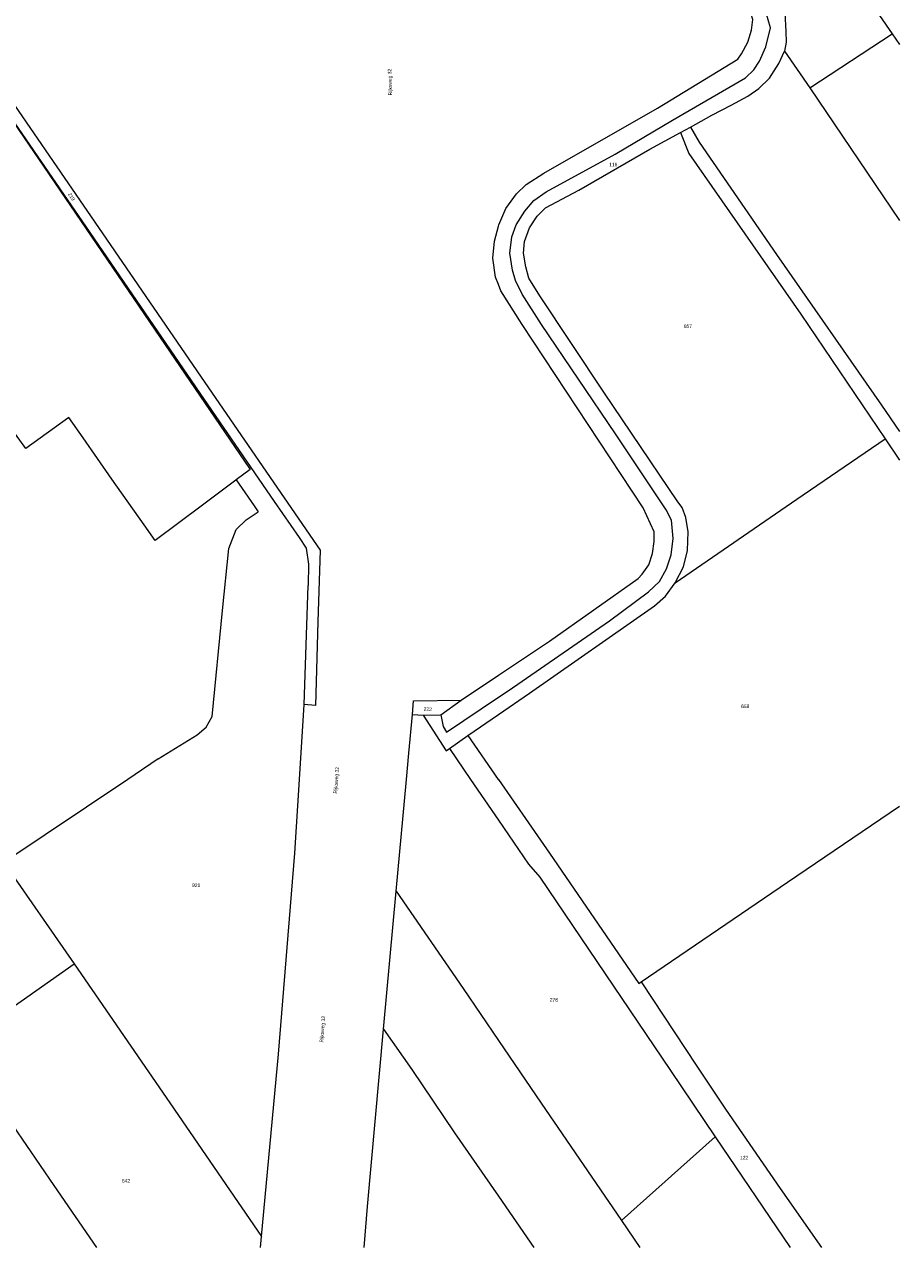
# Model space of a CAD drawing. Header units: metres. Extents: x 195864 to 198202, y 543264 to 544906.
# Tile 48 of 57: x 197762 to 198202, y 543264 to 543880. Entities that reach past the tile are written whole.
import ezdxf
from ezdxf.enums import TextEntityAlignment as Align

# ---------------------------------------------------------------- set-up
doc = ezdxf.new("R2010")
doc.units = ezdxf.units.M
doc.header["$MEASUREMENT"] = 0
for name, color, linetype, lineweight in [('Level 1', 7, 'Continuous', 0), ('Level 2', 7, 'Continuous', 0), ('Level 34', 7, 'Continuous', 0)]:
    doc.layers.add(name, color=color, linetype=linetype, lineweight=lineweight)
doc.styles.add('Style-CHAR_FAST_FONT', font='CHAR_FAST_FONT.shx')

msp = doc.modelspace()

# ---------------------------------------------------------------- linework, layer by layer
at = {"layer": 'Level 1', "color": 7, "linetype": 'Continuous', "lineweight": 0}
for p, q in [((198156.56, 543848.02), (198198.01, 543875.11)), ((198143.79, 543866.44), (198156.56, 543848.02)), ((198091.61, 543825.52), (198096.62, 543828.26)), ((197791.2, 543671.78), (197783.93, 543682.15)), ((197875.12, 543655.95), (197868.16, 543650.73)), ((197868.16, 543650.73), (197867.89, 543650.53)), ((197868.16, 543650.73), (197877.16, 543637.6)), ((197877.16, 543637.6), (197879.21, 543634.57)), ((197827.38, 543620.12), (197821.83, 543628.05)), ((197902.27, 543537.61), (197904.38, 543597.51)), ((197981.27, 543539.94), (198000, 543552.41)), ((197971.03, 543532.47), (197981.27, 543539.94)), ((197899.96, 543500), (197902.27, 543537.61)), ((197956.86, 543532.64), (197962.16, 543532.32)), ((197962.16, 543532.32), (197971.03, 543532.47)), ((197984.69, 543522.03), (198000, 543532.6)), ((197975.39, 543515.61), (197984.69, 543522.03)), ((197984.69, 543522.03), (197999.93, 543500)), ((197975.39, 543515.61), (197986.03, 543500)), ((197828.97, 543510.32), (197813.59, 543500)), ((197813.59, 543500), (197751.25, 543458.17)), ((197948.64, 543443.68), (197953.82, 543500)), ((197986.03, 543500), (198000, 543479.49)), ((197999.93, 543500), (198000, 543499.89)), ((197751.25, 543458.17), (197786.66, 543407.18)), ((197942.25, 543374.3), (197948.64, 543443.68)), ((197728.18, 543366.14), (197786.66, 543407.18)), ((198061.95, 543278.1), (198109.08, 543320.09)), ((197880.35, 543264.44), (197880.83, 543270))]:
    msp.add_line(p, q, dxfattribs=at)
at = {"layer": 'Level 1', "color": 7, "linetype": 'Continuous', "lineweight": 0, "flags": 128}
for points in [[(198000, 543778.31), (198000.2, 543779.05), (198003.7, 543787.29), (198009.13, 543794.65), (198013.99, 543799.41), (198022.88, 543805.11), (198080.07, 543837.74), (198120.47, 543862.42), (198122.24, 543865.04), (198125.5, 543870.9), (198127.3, 543876.97), (198127.88, 543882.4), (198126.23, 543887.67), (198118.5, 543898.52), (198094.28, 543936.69), (198074.55, 544000)], [(198117.86, 543991.92), (198111.46, 543987.06), (198105.9, 543982.75), (198100.65, 543977.37), (198102.92, 543966.96), (198107.26, 543952.45), (198111.35, 543943.26), (198115.72, 543935.32), (198123.4, 543923.59), (198137.95, 543902.08), (198142.14, 543894.63), (198143.96, 543885.69), (198144.54, 543876.25), (198144.73, 543871.01), (198143.79, 543866.44)], [(198117.86, 543991.92), (198137.64, 543962.77), (198198.01, 543875.11)], [(197659.91, 543972.83), (197660.58, 543972.14), (197671.18, 543963.28), (197691.45, 543933.82), (197745.13, 543855.89), (197797.05, 543780.32), (197854.2, 543697.01), (197910.33, 543615.4), (197909.16, 543579.27), (197908.03, 543537.12), (197902.27, 543537.61)], [(198000, 543541.29), (198004.95, 543544.62), (198055.93, 543579.74), (198075.41, 543594.44), (198081.02, 543599.63), (198084.46, 543605.96), (198086.93, 543613.07), (198087.8, 543621.26), (198086.98, 543630.43), (198084.44, 543635.67), (198058.92, 543673.8), (198021.71, 543728.94), (198011.87, 543744.16), (198008.53, 543750.95), (198007.06, 543756.21), (198005.71, 543764.86), (198006.69, 543773), (198008.97, 543779.08), (198013.25, 543785.89), (198017.81, 543791.31), (198023.99, 543795.59), (198058.69, 543814.66), (198087.55, 543831.65), (198124.21, 543852.93), (198128.42, 543857.11), (198131.34, 543861.31), (198134.45, 543868.64), (198136.83, 543878.15), (198130.88, 543898.44)], [(197722.67, 543879.72), (197794.53, 543775.22), (197849.86, 543694.36), (197887.27, 543639.85)], [(197722.67, 543879.72), (197774.01, 543804.37), (197824.56, 543730.17), (197875.12, 543655.95)], [(198198.01, 543875.11), (198201.71, 543869.73)], [(198096.62, 543828.26), (198107.38, 543834.14), (198117.02, 543839.23), (198125.48, 543843.82), (198130.92, 543847.57), (198136.29, 543852.84), (198141.02, 543860.18), (198143.79, 543866.44)], [(198156.56, 543848.02), (198201.71, 543781.16)], [(198096.62, 543828.26), (198101, 543820.58), (198139.79, 543764.1), (198192.59, 543688.36), (198201.71, 543675.09)], [(198088.93, 543598.82), (198093.06, 543606.91), (198095.15, 543615.09), (198095.48, 543624.51), (198094.28, 543631.81), (198092.42, 543636.83), (198090.18, 543639.61), (198053.07, 543694.87), (198020.81, 543743.34), (198015.23, 543752.13), (198013.73, 543757.92), (198012.69, 543764.78), (198013.13, 543770.71), (198015.63, 543777.59), (198019.43, 543783.44), (198023.74, 543787.55), (198040.36, 543796.53), (198076.2, 543817.11), (198091.61, 543825.52)], [(198091.61, 543825.52), (198095.8, 543814.94), (198152.13, 543734.03), (198194.46, 543671.38)], [(197783.93, 543682.15), (197762.38, 543666.53), (197732.21, 543708.15), (197702.06, 543749.77), (197671.9, 543791.39), (197652.4, 543777.26), (197646.52, 543773)], [(198000, 543748.94), (197998.61, 543752.65), (197997.12, 543762.29), (197997.98, 543770.9), (198000, 543778.31)], [(198000, 543552.41), (198025.71, 543569.53), (198070.33, 543601.03), (198072.31, 543603.31), (198075.58, 543607.91), (198077.53, 543613.66), (198078.26, 543619.72), (198078.38, 543624.55), (198072.85, 543636.68), (198011.92, 543728.92), (198001.14, 543745.9), (198000, 543748.94)], [(197821.83, 543628.05), (197805.66, 543651.13), (197791.2, 543671.78)], [(198088.93, 543598.82), (198150.06, 543640.98), (198194.46, 543671.38)], [(198194.46, 543671.38), (198201.71, 543660.7)], [(197867.89, 543650.53), (197851.25, 543638.04), (197827.38, 543620.12)], [(197887.27, 543639.85), (197899.76, 543621.66), (197903.32, 543616.4), (197904.55, 543608.25), (197904.38, 543597.51)], [(197828.97, 543510.32), (197848.57, 543522.36), (197853, 543526.2), (197856.05, 543531.72), (197861.21, 543585.06), (197864.39, 543616.21), (197868.13, 543625.77), (197873.16, 543630.6), (197879.21, 543634.57)], [(198000, 543532.6), (198015.64, 543543.4), (198078.5, 543587.38), (198083.99, 543592.19), (198088.93, 543598.82)], [(197956.86, 543532.64), (197957.23, 543539.6), (197981.27, 543539.94)], [(197971.03, 543532.47), (197972.14, 543526.56), (197973.95, 543523.8), (198000, 543541.29)], [(197953.82, 543500), (197955.02, 543513.16), (197956.86, 543532.64)], [(197962.16, 543532.32), (197973.65, 543514.41), (197975.39, 543515.61)], [(197880.83, 543270), (197889.46, 543361.78), (197897.67, 543462.87), (197899.96, 543500)], [(198000, 543499.89), (198025.64, 543462.81), (198070.66, 543397.36), (198071.78, 543398.12)], [(198071.78, 543398.12), (198145.43, 543448.24), (198201.71, 543486.45)], [(198000, 543479.49), (198015.13, 543457.29), (198020.79, 543450.83), (198086.46, 543353.48), (198109.08, 543320.09)], [(197948.64, 543443.68), (197982.28, 543394.81), (198000, 543368.67)], [(197786.66, 543407.18), (197832.89, 543339.97), (197880.83, 543270)], [(198071.78, 543398.12), (198099.84, 543355.72), (198114.27, 543334.02), (198141.61, 543294.15), (198162.55, 543264.44)], [(197932.54, 543264.44), (197934.11, 543285.03), (197942.25, 543374.3)], [(197942.25, 543374.3), (197956.46, 543354.06), (197977.98, 543322.24), (198000, 543290.23)], [(197728.18, 543366.14), (197776.38, 543295.73), (197797.92, 543264.44)], [(198000, 543368.67), (198021.42, 543337.07), (198061.95, 543278.1)], [(198109.08, 543320.09), (198146.75, 543264.44)], [(198000, 543290.23), (198017.74, 543264.44)], [(198061.95, 543278.1), (198071.11, 543264.44)]]:
    msp.add_lwpolyline(points, dxfattribs=at)

# ---------------------------------------------------------------- texts
at = {"layer": 'Level 2', "color": 7, "linetype": 'Continuous', "lineweight": 13, "style": 'Style-CHAR_FAST_FONT'}
for s, rotation, p in [('116', 0, (198057.76, 543809.35)), ('219', 303.62653, (197785.32, 543793.19)), ('657', 0, (198095.25, 543728.06)), ('222', 0, (197964.45, 543535.33)), ('658', 0, (198124.11, 543536.78)), ('278', 0, (198027.89, 543389.11)), ('122', 0, (198123.6, 543309.68)), ('642', 0, (197812.74, 543298.03))]:
    msp.add_text(s, height=1.8, rotation=rotation, dxfattribs=at).set_placement(p, align=Align.MIDDLE_CENTER)
msp.add_text('921', height=1.8, dxfattribs=at).set_placement((197848, 543446.76), align=Align.MIDDLE_CENTER)
at = {"layer": 'Level 34', "color": 7, "linetype": 'Continuous', "lineweight": 13, "style": 'Style-CHAR_FAST_FONT'}
for rotation, p in [(91.54666, (197946.51, 543844.22)), (85.64085, (197918.8, 543492.82)), (85.64085, (197911.85, 543367.55))]:
    msp.add_text('Rijksweg 32', height=1.8, rotation=rotation, dxfattribs=at).set_placement(p)

doc.saveas('drawing.dxf')
